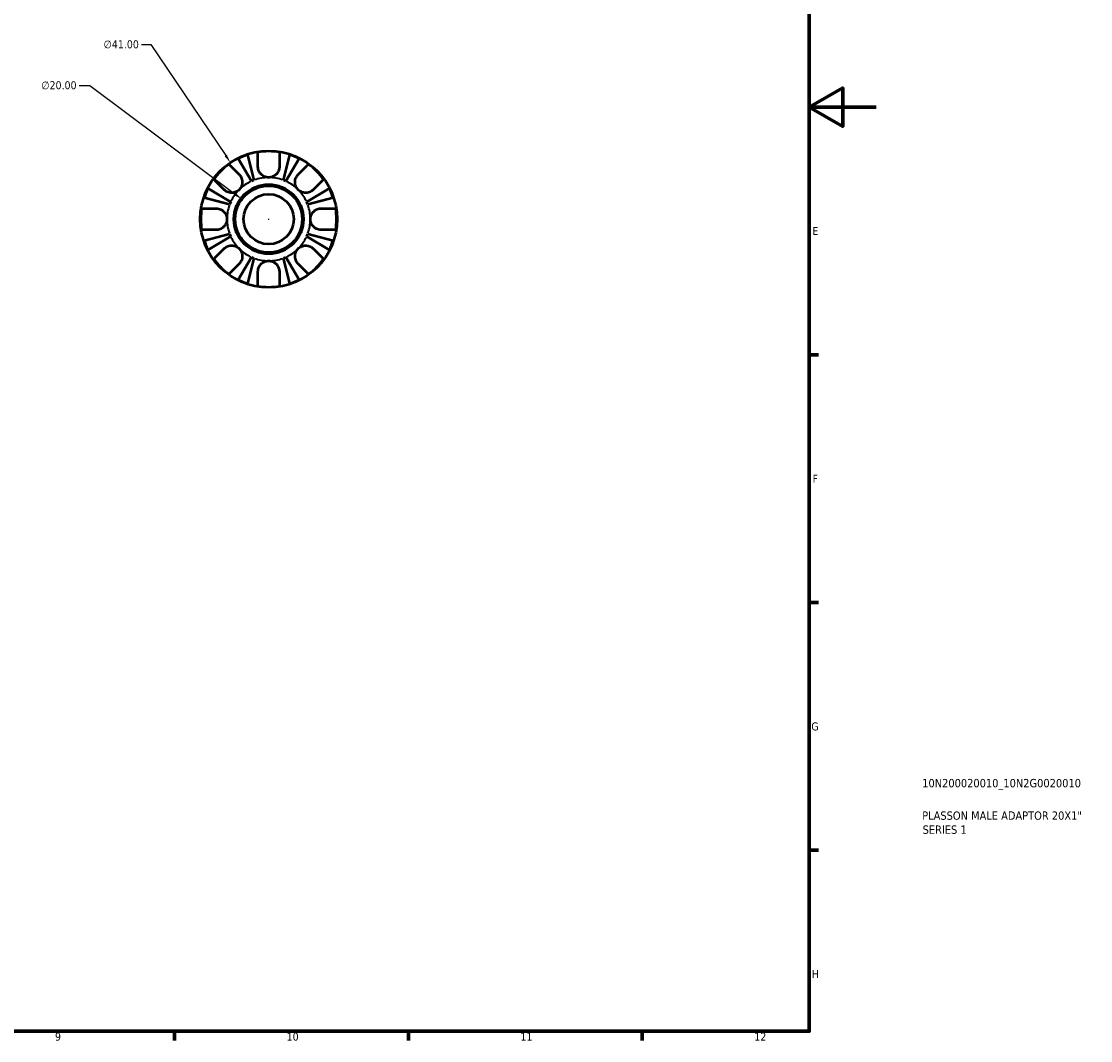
# Model space of a CAD drawing. Header units: millimetres. Extents: x -39 to 905, y -21 to 594.
# Tile 5 of 6: x 585 to 905, y 17 to 323. Entities that reach past the tile are written whole.
import ezdxf

# ---------------------------------------------------------------- set-up
doc = ezdxf.new("R2010")
doc.units = ezdxf.units.MM
for name, color, linetype, lineweight in [('Border (ANSI)', 7, 'Continuous', 70), ('Dimension (ANSI)', 7, 'Continuous', 25), ('Title (ISO)', 7, 'Continuous', 50), ('Visible (ANSI)', 7, 'Continuous', 50), ('Visible Narrow (ANSI)', 7, 'Continuous', 35)]:
    doc.layers.add(name, color=color, linetype=linetype, lineweight=lineweight)
doc.styles.add('Note Text (ANSI)', font='tahoma.ttf')
doc.styles.add('Note Text (ISO)', font='tahoma.ttf')
doc.dimstyles.new('Default - mm (ANSI)', dxfattribs={"dimtxt": 2.4, "dimasz": 2.5, "dimexe": 3.175, "dimexo": 1.6002, "dimgap": 0.8, "dimtad": 0, "dimtoh": 1, "dimrnd": 1e-08, "dimzin": 4, "dimdsep": 46, "dimtxsty": 'Note Text (ANSI)', "dimcen": 0.09, "dimdle": 10, "dimclrd": 256, "dimclre": 256, "dimclrt": 5, "dimadec": 1, "dimazin": 1, "dimtfac": 1.27, "dimtofl": 0, "dimtmove": 0, "dimatfit": 3, "dimfxl": 1, "dimtolj": 1, "dimtzin": 4, "dimlwd": -1, "dimlwe": -1, "dimarcsym": 0})

# ---------------------------------------------------------------- blocks, each defined once
blk = doc.blocks.new('Borders Default Border')
at = {"layer": 'Border (ANSI)'}
for p, q in [((821, 222.75), (823.8, 222.75)), ((821, 148.5), (823.8, 148.5)), ((821, 74.25), (823.8, 74.25)), ((630.75, 20), (630.75, 17.2)), ((700.83, 20), (700.83, 17.2)), ((770.92, 20), (770.92, 17.2))]:
    blk.add_line(p, q, dxfattribs=at)
at = {"layer": 'Border (ANSI)', "flags": 128}
for points in [[(20, 20), (20, 574), (821, 574), (821, 20), (20, 20)], [(841, 297), (821, 297), (831, 302.77), (831, 291.23), (821, 297)]]:
    blk.add_lwpolyline(points, dxfattribs=at)
at = {"layer": 'Border (ANSI)', "color": 5, "true_color": 0x0000ff, "char_height": 2.4, "attachment_point": 7, "style": 'Note Text (ANSI)'}
for s, insert in [('E', (821.91, 258.68)), ('F', (821.98, 184.43)), ('G', (821.6, 110.13)), ('H', (821.73, 35.93)), ('9', (594.92, 17.15)), ('10', (664.35, 17.15)), ('11', (734.43, 17.2)), ('12', (804.52, 17.2))]:
    blk.add_mtext(s, dxfattribs=dict(at, insert=insert))
blk = doc.blocks.new('Title Blocks ISO')
at = {"layer": 'Title (ISO)', "color": 232, "true_color": 0xca0064, "style": 'Note Text (ISO)'}
for tag, p in [('PART_NUMBER_001', (33.84, 73.13)), ('DESCRIPTION_001', (33.84, 63.4)), ('DESCRIPTION_002', (33.96, 59.19))]:
    blk.add_attdef(tag, p, '', height=2.5, dxfattribs=at)
blk = doc.blocks.new('*D11')
at = {"layer": 'Defpoints', "color": 0, "transparency": 16777216}
for p in [(650.95, 269.41), (666.98, 257.44)]:
    blk.add_point(p, dxfattribs=at)
at = {"layer": 'Dimension (ANSI)', "transparency": 16777216}
for p, q in [((602.17, 303.47), (605.34, 303.47)), ((605.34, 303.47), (648.95, 270.91)), ((658.88, 263.43), (659.06, 263.43)), ((658.97, 263.34), (658.97, 263.52))]:
    blk.add_line(p, q, dxfattribs=at)
blk.add_solid([(649.2, 271.24), (648.7, 270.57), (650.95, 269.41)], dxfattribs=at)
at = {"layer": 'Dimension (ANSI)', "color": 5, "transparency": 16777216, "insert": (590.82, 304.77), "char_height": 2.4, "attachment_point": 1, "style": 'Note Text (ANSI)'}
blk.add_mtext('\\A1;∅20.00', dxfattribs=at)
blk = doc.blocks.new('*D12')
at = {"layer": 'Defpoints', "color": 0, "transparency": 16777216}
for p in [(647.49, 280.41), (670.44, 246.44)]:
    blk.add_point(p, dxfattribs=at)
at = {"layer": 'Dimension (ANSI)', "transparency": 16777216}
for p, q in [((620.84, 315.76), (623.61, 315.76)), ((623.61, 315.76), (646.09, 282.49)), ((658.88, 263.43), (659.06, 263.43)), ((658.97, 263.34), (658.97, 263.52))]:
    blk.add_line(p, q, dxfattribs=at)
blk.add_solid([(646.44, 282.72), (645.75, 282.25), (647.49, 280.41)], dxfattribs=at)
at = {"layer": 'Dimension (ANSI)', "color": 5, "transparency": 16777216, "insert": (609.49, 317.05), "char_height": 2.4, "attachment_point": 1, "style": 'Note Text (ANSI)'}
blk.add_mtext('\\A1;∅41.00', dxfattribs=at)

msp = doc.modelspace()

# ---------------------------------------------------------------- linework, layer by layer
at = {"layer": 'Visible (ANSI)'}
for p, q in [((652.586, 282.739), (654.555, 275.123)), ((655.767, 279.127), (655.767, 283.512)), ((662.167, 283.512), (662.167, 279.127)), ((663.378, 275.123), (665.348, 282.739)), ((647.027, 279.892), (650.128, 276.792)), ((653.816, 274.817), (649.824, 281.595)), ((668.11, 281.595), (664.117, 274.817)), ((667.805, 276.792), (670.906, 279.892)), ((640.799, 272.57), (647.577, 268.578)), ((645.602, 272.266), (642.502, 275.367)), ((670.356, 268.578), (677.134, 272.57)), ((675.432, 275.367), (672.331, 272.266)), ((647.271, 267.839), (639.655, 269.808)), ((678.278, 269.808), (670.662, 267.839)), ((638.882, 266.627), (643.267, 266.627)), ((674.667, 266.627), (679.052, 266.627)), ((643.267, 260.227), (638.882, 260.227)), ((679.052, 260.227), (674.667, 260.227)), ((639.655, 257.046), (647.271, 259.016)), ((647.577, 258.277), (640.799, 254.284)), ((677.134, 254.284), (670.356, 258.277)), ((670.662, 259.016), (678.278, 257.046)), ((642.502, 251.488), (645.602, 254.589)), ((672.331, 254.589), (675.432, 251.488)), ((650.128, 250.063), (647.027, 246.962)), ((649.824, 245.26), (653.816, 252.038)), ((654.555, 251.732), (652.586, 244.116)), ((665.348, 244.116), (663.378, 251.732)), ((664.117, 252.038), (668.11, 245.26)), ((670.906, 246.962), (667.805, 250.063)), ((655.767, 243.342), (655.767, 247.727)), ((662.167, 247.727), (662.167, 243.342))]:
    msp.add_line(p, q, dxfattribs=at)
for radius in [20.5, 10.41, 10, 7.5]:
    msp.add_circle((658.967, 263.427), radius, dxfattribs=at)
for radius, start, end in [(20.338, 108.28521, 116.71479), (20.338, 80.94758, 99.05242), (20.338, 63.28521, 71.71479), (20.338, 125.94758, 144.05242), (20.338, 35.94758, 54.05242), (20.338, 153.28521, 161.71479), (12.5, 110.66622, 114.33378), (12.5, 65.66622, 69.33378), (20.338, 18.28521, 26.71479), (20.338, 170.94758, 189.05242), (12.5, 155.66622, 159.33378), (12.5, 20.66622, 24.33378), (20.338, 350.94758, 9.05242), (20.338, 198.28521, 206.71479), (12.5, 200.66622, 204.33378), (12.5, 335.66622, 339.33378), (20.338, 333.28521, 341.71479), (20.338, 215.94758, 234.05242), (12.5, 245.66622, 249.33378), (12.5, 290.66622, 294.33378), (20.338, 305.94758, 324.05242), (20.338, 243.28521, 251.71479), (20.338, 288.28521, 296.71479), (20.338, 260.94758, 279.05242)]:
    msp.add_arc((658.967, 263.427), radius, start, end, dxfattribs=at)
for points, knots in [([(658.967, 275.927), (658.735, 275.927), (658.503, 275.953), (658.03, 276.057), (657.789, 276.141), (657.192, 276.433), (656.862, 276.683), (656.404, 277.191), (656.249, 277.416), (656.045, 277.811), (655.978, 277.972), (655.875, 278.288), (655.837, 278.442), (655.781, 278.774), (655.767, 278.952), (655.767, 279.127)], [0, 0, 0, 0, 0.06960453, 0.06960453, 0.14559569, 0.14559569, 0.26884906, 0.26884906, 0.35168426, 0.35168426, 0.40551291, 0.40551291, 0.45571277, 0.45571277, 0.51333093, 0.51333093, 0.51333093, 0.51333093]), ([(662.167, 279.127), (662.167, 279.094), (662.166, 279.06), (662.159, 278.846), (662.138, 278.663), (662.069, 278.328), (662.026, 278.176), (661.908, 277.853), (661.829, 277.684), (661.58, 277.256), (661.388, 277.011), (660.88, 276.533), (660.553, 276.322), (659.807, 276.011), (659.389, 275.927), (658.967, 275.927)], [-0.51941856, -0.51941856, -0.51941856, -0.51941856, -0.50814121, -0.50814121, -0.44746114, -0.44746114, -0.39689748, -0.39689748, -0.33842903, -0.33842903, -0.24344262, -0.24344262, -0.12683785, -0.12683785, 0, 0, 0, 0]), ([(650.128, 276.792), (650.227, 276.692), (650.321, 276.585), (650.533, 276.307), (650.644, 276.13), (650.828, 275.755), (650.902, 275.558), (651.032, 275.074), (651.069, 274.783), (651.06, 274.085), (650.978, 273.685), (650.663, 272.92), (650.427, 272.565), (650.128, 272.266)], [-0.51605321, -0.51605321, -0.51605321, -0.51605321, -0.46927389, -0.46927389, -0.40272959, -0.40272959, -0.33754407, -0.33754407, -0.24860938, -0.24860938, -0.12674173, -0.12674173, 0, 0, 0, 0]), ([(667.805, 272.266), (667.658, 272.414), (667.525, 272.575), (667.285, 272.934), (667.181, 273.131), (666.971, 273.656), (666.895, 273.991), (666.855, 274.647), (666.882, 274.96), (667.003, 275.474), (667.074, 275.677), (667.25, 276.059), (667.354, 276.236), (667.574, 276.541), (667.686, 276.672), (667.805, 276.792)], [0, 0, 0, 0, 0.0626039, 0.0626039, 0.12946018, 0.12946018, 0.23227607, 0.23227607, 0.32766079, 0.32766079, 0.39439512, 0.39439512, 0.45981717, 0.45981717, 0.51643089, 0.51643089, 0.51643089, 0.51643089]), ([(650.128, 272.266), (649.98, 272.119), (649.819, 271.986), (649.46, 271.746), (649.263, 271.642), (648.738, 271.431), (648.403, 271.356), (647.747, 271.316), (647.434, 271.343), (646.92, 271.464), (646.717, 271.535), (646.335, 271.711), (646.158, 271.815), (645.853, 272.034), (645.722, 272.146), (645.602, 272.266)], [0, 0, 0, 0, 0.0626039, 0.0626039, 0.12946018, 0.12946018, 0.23227607, 0.23227607, 0.32766079, 0.32766079, 0.39439512, 0.39439512, 0.45981717, 0.45981717, 0.51643089, 0.51643089, 0.51643089, 0.51643089]), ([(672.331, 272.266), (672.231, 272.167), (672.124, 272.073), (671.847, 271.861), (671.67, 271.75), (671.294, 271.566), (671.098, 271.492), (670.613, 271.362), (670.322, 271.325), (669.624, 271.334), (669.224, 271.416), (668.459, 271.731), (668.104, 271.967), (667.805, 272.266)], [-0.51605321, -0.51605321, -0.51605321, -0.51605321, -0.46927389, -0.46927389, -0.40272959, -0.40272959, -0.33754407, -0.33754407, -0.24860938, -0.24860938, -0.12674173, -0.12674173, 0, 0, 0, 0]), ([(643.267, 266.627), (643.403, 266.627), (643.54, 266.619), (643.885, 266.574), (644.091, 266.527), (644.493, 266.391), (644.686, 266.303), (645.121, 266.051), (645.352, 265.872), (645.839, 265.373), (646.065, 265.032), (646.383, 264.268), (646.467, 263.85), (646.467, 263.427)], [-0.5159245, -0.5159245, -0.5159245, -0.5159245, -0.47074715, -0.47074715, -0.40311077, -0.40311077, -0.33740557, -0.33740557, -0.24866964, -0.24866964, -0.12673966, -0.12673966, 0, 0, 0, 0]), ([(671.467, 263.427), (671.467, 263.832), (671.543, 264.232), (671.819, 264.928), (671.997, 265.225), (672.429, 265.738), (672.673, 265.951), (673.13, 266.243), (673.326, 266.341), (673.725, 266.493), (673.924, 266.547), (674.307, 266.612), (674.488, 266.627), (674.667, 266.627)], [-2.21111993, -2.21111993, -2.21111993, -2.21111993, -2.0898399, -2.0898399, -1.98614814, -1.98614814, -1.88775858, -1.88775858, -1.81973063, -1.81973063, -1.75376732, -1.75376732, -1.69399568, -1.69399568, -1.69399568, -1.69399568]), ([(646.467, 263.427), (646.467, 263.023), (646.39, 262.623), (646.114, 261.927), (645.936, 261.629), (645.505, 261.117), (645.26, 260.904), (644.803, 260.612), (644.607, 260.514), (644.209, 260.362), (644.009, 260.308), (643.627, 260.242), (643.445, 260.227), (643.267, 260.227)], [-2.21111993, -2.21111993, -2.21111993, -2.21111993, -2.0898399, -2.0898399, -1.98614814, -1.98614814, -1.88775858, -1.88775858, -1.81973063, -1.81973063, -1.75376732, -1.75376732, -1.69399568, -1.69399568, -1.69399568, -1.69399568]), ([(674.667, 260.227), (674.531, 260.227), (674.393, 260.236), (674.049, 260.281), (673.842, 260.328), (673.441, 260.464), (673.248, 260.551), (672.813, 260.803), (672.581, 260.982), (672.094, 261.482), (671.869, 261.823), (671.55, 262.587), (671.467, 263.005), (671.467, 263.427)], [-0.5159245, -0.5159245, -0.5159245, -0.5159245, -0.47074715, -0.47074715, -0.40311077, -0.40311077, -0.33740557, -0.33740557, -0.24866964, -0.24866964, -0.12673966, -0.12673966, 0, 0, 0, 0]), ([(645.602, 254.589), (645.702, 254.688), (645.809, 254.782), (646.087, 254.994), (646.264, 255.104), (646.639, 255.289), (646.836, 255.363), (647.32, 255.492), (647.611, 255.529), (648.309, 255.52), (648.709, 255.439), (649.474, 255.124), (649.829, 254.887), (650.128, 254.589)], [-0.51605321, -0.51605321, -0.51605321, -0.51605321, -0.46927389, -0.46927389, -0.40272959, -0.40272959, -0.33754407, -0.33754407, -0.24860938, -0.24860938, -0.12674173, -0.12674173, 0, 0, 0, 0]), ([(650.128, 254.589), (650.275, 254.441), (650.408, 254.279), (650.648, 253.921), (650.752, 253.723), (650.963, 253.199), (651.038, 252.864), (651.078, 252.208), (651.051, 251.894), (650.93, 251.38), (650.859, 251.177), (650.683, 250.796), (650.579, 250.619), (650.36, 250.314), (650.248, 250.183), (650.128, 250.063)], [0, 0, 0, 0, 0.0626039, 0.0626039, 0.12946018, 0.12946018, 0.23227607, 0.23227607, 0.32766079, 0.32766079, 0.39439512, 0.39439512, 0.45981717, 0.45981717, 0.51643089, 0.51643089, 0.51643089, 0.51643089]), ([(667.805, 250.063), (667.706, 250.163), (667.612, 250.27), (667.4, 250.547), (667.29, 250.724), (667.105, 251.1), (667.031, 251.296), (666.902, 251.781), (666.865, 252.072), (666.874, 252.77), (666.955, 253.17), (667.27, 253.935), (667.507, 254.29), (667.805, 254.589)], [-0.51605321, -0.51605321, -0.51605321, -0.51605321, -0.46927389, -0.46927389, -0.40272959, -0.40272959, -0.33754407, -0.33754407, -0.24860938, -0.24860938, -0.12674173, -0.12674173, 0, 0, 0, 0]), ([(667.805, 254.589), (667.953, 254.736), (668.115, 254.869), (668.473, 255.109), (668.671, 255.213), (669.195, 255.423), (669.531, 255.499), (670.186, 255.539), (670.5, 255.512), (671.014, 255.391), (671.217, 255.32), (671.598, 255.144), (671.775, 255.04), (672.08, 254.82), (672.211, 254.708), (672.331, 254.589)], [0, 0, 0, 0, 0.0626039, 0.0626039, 0.12946018, 0.12946018, 0.23227607, 0.23227607, 0.32766079, 0.32766079, 0.39439512, 0.39439512, 0.45981717, 0.45981717, 0.51643089, 0.51643089, 0.51643089, 0.51643089]), ([(655.767, 247.727), (655.767, 247.863), (655.775, 248.001), (655.82, 248.346), (655.867, 248.552), (656.004, 248.954), (656.091, 249.146), (656.343, 249.581), (656.522, 249.813), (657.021, 250.3), (657.362, 250.526), (658.126, 250.844), (658.544, 250.927), (658.967, 250.927)], [-0.5159245, -0.5159245, -0.5159245, -0.5159245, -0.47074715, -0.47074715, -0.40311077, -0.40311077, -0.33740557, -0.33740557, -0.24866964, -0.24866964, -0.12673966, -0.12673966, 0, 0, 0, 0]), ([(658.967, 250.927), (659.371, 250.927), (659.771, 250.851), (660.467, 250.575), (660.765, 250.397), (661.277, 249.965), (661.49, 249.721), (661.782, 249.264), (661.881, 249.068), (662.032, 248.669), (662.086, 248.47), (662.152, 248.087), (662.167, 247.906), (662.167, 247.727)], [-2.21111993, -2.21111993, -2.21111993, -2.21111993, -2.0898399, -2.0898399, -1.98614814, -1.98614814, -1.88775858, -1.88775858, -1.81973063, -1.81973063, -1.75376732, -1.75376732, -1.69399568, -1.69399568, -1.69399568, -1.69399568])]:
    msp.add_open_spline(points, degree=3, knots=knots, dxfattribs=at)
at = {"layer": 'Visible Narrow (ANSI)'}
for start, end in [(91.03331, 109.63291), (70.36709, 88.96669), (115.36709, 133.96669), (46.03331, 64.63291), (136.03331, 154.63291), (25.36709, 43.96669), (160.36709, 178.96669), (1.03331, 19.63291), (181.03331, 199.63291), (340.36709, 358.96669), (205.36709, 223.96669), (316.03331, 334.63291), (226.03331, 244.63291), (295.36709, 313.96669), (250.36709, 268.96669), (271.03331, 289.63291)]:
    msp.add_arc((658.967, 263.427), 12.5, start, end, dxfattribs=at)

# ---------------------------------------------------------------- block references
msp.add_blockref('Borders Default Border', (0, 0))
msp.add_blockref('Title Blocks ISO', (821, 20)).add_auto_attribs({'PART_NUMBER_001': '10N200020010_10N2G0020010', 'DESCRIPTION_001': 'PLASSON MALE ADAPTOR 20X1"', 'DESCRIPTION_002': 'SERIES 1'})

# ---------------------------------------------------------------- dimensions: what is measured, and where the dimension line sits
at = {"layer": 'Dimension (ANSI)'}
for p1, p2, picture, middle in [((670.442, 246.44), (647.491, 280.415), '*D12', (614.767, 315.76)), ((666.979, 257.444), (650.954, 269.411), '*D11', (596.094, 303.473))]:
    dim = msp.add_diameter_dim_2p(p1=p1, p2=p2, dimstyle='Default - mm (ANSI)', override={"dimgap": 0.8, "dimtih": 1, "dimdec": 2, "dimlfac": 1, "dimtol": 0, "dimlim": 0, "dimtp": 0, "dimtm": 0, "dimtdec": 2}, dxfattribs=at)
    dim.commit()
    dim.dimension.update_dxf_attribs({"geometry": picture, "text_midpoint": middle, "dimtype": 163})

doc.saveas('drawing.dxf')
